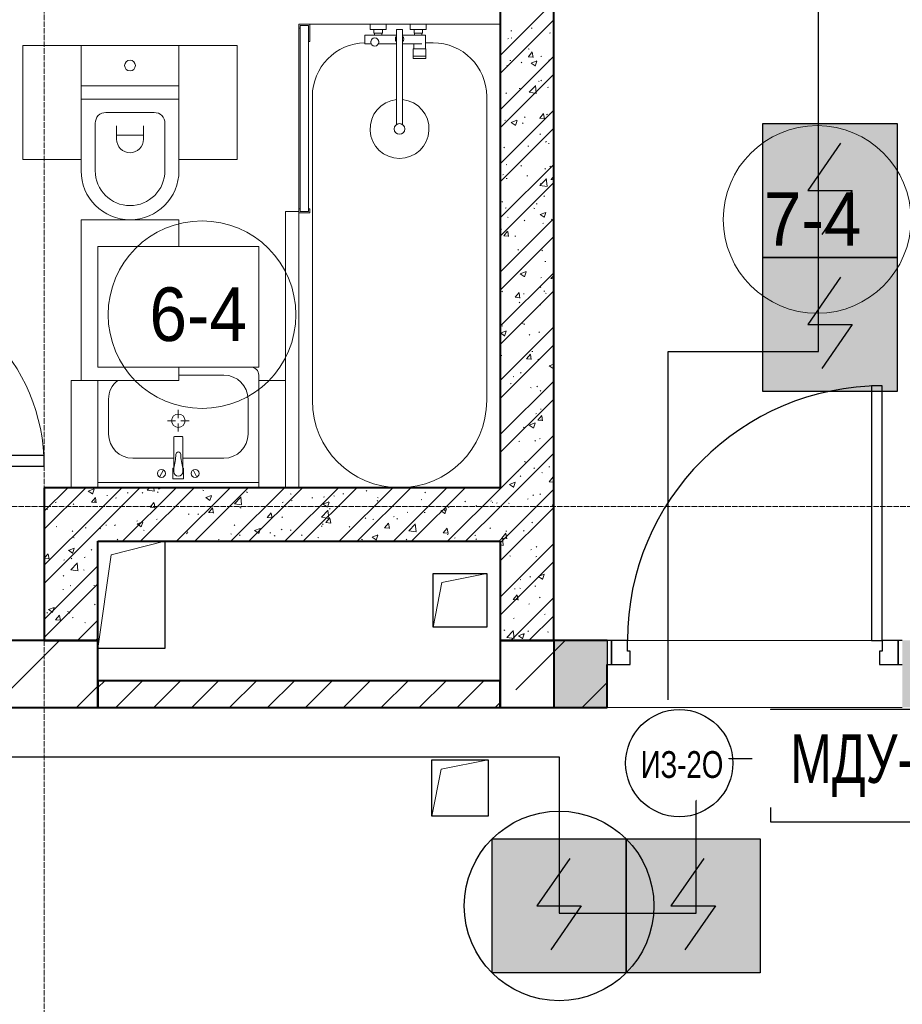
# Model space of a CAD drawing. Header units: millimetres. Extents: x -816133 to 919604, y 87941 to 147341.
# Tile 210 of 256: x 143094 to 146385, y 129975 to 133649. Entities that reach past the tile are written whole.
import ezdxf
from ezdxf.enums import TextEntityAlignment as Align

# ---------------------------------------------------------------- set-up
doc = ezdxf.new("R2010")
doc.units = ezdxf.units.MM
doc.set_wipeout_variables(frame=1)
doc.linetypes.add('ADSK_Линия сетки', pattern=[25, 20, -2.5, 0, -2.5])
doc.linetypes.add('Линия сетки', pattern=[25, 20, -2.5, 0, -2.5])
for name, color, linetype, lineweight in [('_АПС_Оборудование', 1, 'Continuous', 30), ('A-000-M_MASS', 7, 'Continuous', 18), ('A-010-A_ROOM', 7, 'Continuous', 20), ('A-200-M_WALL', 7, 'Continuous', 18), ('A-200-M_WALL_EXT', 7, 'Continuous', 18), ('A-200-M_WALL_INT', 7, 'Continuous', 18), ('A-200-M_WALL_PAT', 7, 'Continuous', 40), ('A-325-M_DOOR', 7, 'Continuous', 18), ('A-325-M_DOOR__FRAME', 7, 'Continuous', 30), ('A-325-M_DOOR_OPENING', 7, 'Continuous', 18), ('A-325-M_DOOR_PANEL', 7, 'Continuous', 30), ('A-700-M_FFE', 7, 'Continuous', 18), ('M-520-M_DRAINAGE_FW', 7, 'Continuous', 18), ('RC-Извещатели_пожарные', 1, 'Continuous', 30), ('Z-030-M_GRID', 7, 'Continuous', 9), ('СОУЭ', 1, 'Continuous', 30), ('СС-011-ПОЖ-СИГНАЛИЗАЦИЯ', 1, 'Continuous', 30), ('УГО АПС и АПЗ$0$_АПС_Оборудование', 1, 'Continuous', 30), ('УГО АПС и АПЗ$0$СС-011-ПОЖ-СИГНАЛИЗАЦИЯ', 1, 'Continuous', 30)]:
    doc.layers.add(name, color=color, linetype=linetype, lineweight=lineweight)
doc.layers.add('EI_HATCH_GALV', color=7, linetype='Continuous')
doc.layers.add('АПС', color=5, linetype='Continuous')
doc.styles.add('Arial Narrow', font='ARIALN.TTF', dxfattribs={"width": 0.9, "height": 600})
doc.styles.add('Arial_2', font='arial.ttf', dxfattribs={"width": 0.9, "height": 400})
doc.styles.add('ISOCPEUR', font='isocpeur.ttf', dxfattribs={"height": 300})

# ---------------------------------------------------------------- blocks, each defined once
blk = doc.blocks.new('13эт')
at = {"layer": 'A-200-M_WALL_PAT', "lineweight": 18}
h = blk.add_hatch(color=9, dxfattribs=at)
h.paths.add_polyline_path([(422195.4, 131082.9), (422195.4, 131332.9), (421695.2, 131332.9), (421695.2, 131082.9)])
h.paths.add_polyline_path([(420595.2, 131082.9), (420595.2, 131332.9), (420395.2, 131332.9), (420395.2, 131082.9)])
at = {"layer": 'A-000-M_MASS', "color": 9}
for p, q in [((418745.4, 131652.9), (418945.4, 131702.9)), ((418695.4, 131302.9), (418745.4, 131652.9)), ((419978.7, 131549.6), (420145.4, 131582.9)), ((419945.4, 131382.9), (419978.7, 131549.6)), ((419975.4, 130852.9), (420150.4, 130887.9)), ((419940.4, 130677.9), (419975.4, 130852.9))]:
    blk.add_line(p, q, dxfattribs=at)
at = {"layer": 'A-000-M_MASS', "color": 9, "lineweight": 30}
for p, q in [((418945.4, 131702.9), (418945.4, 131302.9)), ((419945.4, 131382.9), (419945.4, 131582.9)), ((419945.4, 131582.9), (420145.4, 131582.9)), ((420145.4, 131582.9), (420145.4, 131382.9)), ((420145.4, 131382.9), (419945.4, 131382.9)), ((418695.4, 131302.9), (418695.4, 131332.9)), ((418945.4, 131302.9), (418695.4, 131302.9)), ((419940.4, 130677.9), (419940.4, 130887.9)), ((419940.4, 130887.9), (420150.4, 130887.9)), ((420150.4, 130887.9), (420150.4, 130677.9)), ((420150.4, 130677.9), (419940.4, 130677.9))]:
    blk.add_line(p, q, dxfattribs=at)
at = {"layer": 'A-010-A_ROOM', "color": 9}
for centre in [(421377.7, 132903.8), (419083.9, 132548.5)]:
    blk.add_circle(centre, 350, dxfattribs=at)
at = {"layer": 'A-200-M_WALL', "color": 9, "lineweight": 40}
for p, q in [((420595.2, 131332.9), (420395.2, 131332.9)), ((420395.2, 131332.9), (420395.2, 131082.9)), ((420595.2, 131082.9), (420595.2, 131242.9)), ((420395.2, 131082.9), (420595.2, 131082.9))]:
    blk.add_line(p, q, dxfattribs=at)
at = {"layer": 'A-200-M_WALL_EXT', "color": 9, "lineweight": 40}
for p, q in [((418695.2, 131332.9), (417220.4, 131332.9)), ((418695.2, 131082.9), (418695.2, 131332.9)), ((420595.2, 131332.9), (420195.2, 131332.9)), ((420195.2, 131332.9), (420195.2, 131082.9)), ((420595.2, 131082.9), (420595.2, 131242.9)), ((417220.2, 131082.9), (418695.2, 131082.9)), ((420195.2, 131082.9), (420595.2, 131082.9))]:
    blk.add_line(p, q, dxfattribs=at)
at = {"layer": 'A-200-M_WALL_INT', "color": 9, "lineweight": 40}
for p, q in [((420195.4, 138432.9), (420195.4, 131902.9)), ((420395.4, 131332.9), (420395.4, 138432.9)), ((418495.4, 131902.9), (418495.4, 131332.9)), ((418695.4, 131902.9), (418495.4, 131902.9)), ((420195.4, 131902.9), (418695.4, 131902.9)), ((418695.4, 131702.9), (420195.4, 131702.9)), ((418695.4, 131332.9), (418695.4, 131702.9)), ((420195.4, 131702.9), (420195.4, 131332.9)), ((418495.4, 131332.9), (418695.4, 131332.9)), ((420195.4, 131332.9), (420395.4, 131332.9)), ((420195.4, 131182.9), (418695.4, 131182.9)), ((418695.4, 131182.9), (418695.4, 131082.9)), ((420195.4, 131082.9), (420195.4, 131182.9)), ((418695.4, 131082.9), (420195.4, 131082.9))]:
    blk.add_line(p, q, dxfattribs=at)
at = {"layer": 'A-200-M_WALL_PAT', "color": 9, "linetype": 'Continuous', "lineweight": 9}
for p, q in [((420195.4, 133515.4), (420395.4, 133715.4)), ((420195.4, 133448.1), (420395.4, 133648.1)), ((420311.8, 133617.1), (420315.1, 133617.6)), ((420223.7, 133577.1), (420226.3, 133579.2)), ((420235.2, 133607), (420238.6, 133607.5)), ((420236.2, 133581.5), (420239, 133579.7)), ((420380.2, 133598.6), (420382.8, 133600.6)), ((420300.4, 133540.5), (420303.3, 133538.7)), ((420195.4, 133313.3), (420395.4, 133513.3)), ((420300.5, 133511.1), (420318.7, 133509.5)), ((420300.7, 133511.1), (420315.4, 133528.6)), ((420319, 133508.5), (420315.4, 133527.6)), ((420347.1, 133512.1), (420350.4, 133512.5)), ((420220, 133475.7), (420222.6, 133477.7)), ((420231.6, 133496.9), (420234.9, 133497.3)), ((420274.2, 133490.7), (420276.7, 133488.5)), ((420311.1, 133487), (420326.3, 133476.8)), ((420311.2, 133486.9), (420332.6, 133495)), ((420326.5, 133475.7), (420332.7, 133494.1)), ((420376.5, 133497.1), (420379.1, 133499.2)), ((420195.4, 133246), (420395.4, 133446)), ((420266.9, 133391.9), (420270.2, 133392.3)), ((420303.7, 133378.2), (420327.4, 133402.9)), ((420330.5, 133375), (420327.1, 133404)), ((420338.2, 133419.7), (420341.1, 133417.9)), ((420347.2, 133423.8), (420349.7, 133421.5)), ((420372.7, 133395.7), (420375.4, 133397.7)), ((420216.3, 133374.2), (420218.9, 133376.2)), ((420303.6, 133378.3), (420330.7, 133374.1)), ((420195.4, 133111.3), (420395.4, 133311.3)), ((420285.9, 133286.6), (420288.4, 133284.3)), ((420342.8, 133281.9), (420361, 133280.3)), ((420343, 133281.8), (420357.7, 133299.4)), ((420361.3, 133279.2), (420357.7, 133298.3)), ((420369, 133294.2), (420371.7, 133296.2)), ((420378.9, 133297), (420382.2, 133297.4)), ((420195.4, 133043.9), (420395.4, 133243.9)), ((420212.5, 133272.7), (420215.2, 133274.8)), ((420236.9, 133266), (420252.1, 133255.8)), ((420237.1, 133265.8), (420258.4, 133274)), ((420252.3, 133254.6), (420258.5, 133273)), ((420278.9, 133263.9), (420281.7, 133262.1)), ((420343.1, 133223), (420346, 133221.2)), ((420208.8, 133171.3), (420211.5, 133173.3)), ((420298.7, 133176.8), (420302.1, 133177.2)), ((420365.3, 133192.7), (420368, 133194.8)), ((420375.3, 133186.8), (420378.6, 133187.3)), ((420195.4, 132909.2), (420395.4, 133109.2)), ((420218.2, 133109), (420221.1, 133107.2)), ((420273.3, 133104.8), (420275.8, 133102.5)), ((420380.9, 133102.1), (420383.8, 133100.3)), ((420205.1, 133069.8), (420207.8, 133071.8)), ((420295.1, 133066.6), (420298.5, 133067.1)), ((420361.6, 133091.3), (420364.3, 133093.3)), ((420385.3, 133052.6), (420395.4, 133064.7)), ((420195.4, 132841.9), (420395.4, 133041.9)), ((420218.6, 133056.5), (420221.9, 133057)), ((420344, 133030.9), (420371.2, 133026.7)), ((420344.1, 133030.8), (420367.8, 133055.6)), ((420346.3, 133037.8), (420348.8, 133035.6)), ((420370.9, 133027.7), (420367.5, 133056.6)), ((420385.1, 133052.6), (420395.4, 133051.7)), ((420357.9, 132989.8), (420360.6, 132991.8)), ((420201.4, 132968.3), (420204.1, 132970.4)), ((420330.4, 132961.6), (420333.7, 132962)), ((420214.9, 132946.4), (420218.3, 132946.8)), ((420223.1, 132912.3), (420226, 132910.5)), ((420321.6, 132946.4), (420324.4, 132944.6)), ((420344.7, 132922.3), (420359.9, 132912)), ((420344.9, 132922.1), (420366.2, 132930.3)), ((420360.1, 132910.9), (420366.3, 132929.3)), ((420195.4, 132707.2), (420395.4, 132907.2)), ((420285, 132900.6), (420287.5, 132898.4)), ((420354.2, 132888.3), (420356.9, 132890.4)), ((420385.9, 132905.4), (420388.7, 132903.6)), ((420195.4, 132639.8), (420395.4, 132839.8)), ((420197.7, 132866.9), (420200.4, 132868.9)), ((420208.7, 132842.5), (420227, 132840.9)), ((420208.9, 132842.4), (420223.6, 132859.9)), ((420227.2, 132839.8), (420223.7, 132858.9)), ((420250.2, 132841.4), (420253.5, 132841.8)), ((420195.4, 132766.5), (420196.7, 132767.4)), ((420260.9, 132791.4), (420263.8, 132789.6)), ((420350.5, 132786.9), (420353.2, 132788.9)), ((420362.2, 132746.5), (420365.6, 132746.9)), ((420195.4, 132505.1), (420395.4, 132705.1)), ((420270.6, 132701.2), (420285.7, 132691)), ((420270.7, 132701.1), (420292, 132709.3)), ((420272.4, 132718.8), (420274.9, 132716.5)), ((420286, 132689.9), (420292.1, 132708.3)), ((420384.5, 132683.5), (420395.4, 132694.8)), ((420346.8, 132685.4), (420349.5, 132687.4)), ((420384.5, 132683.6), (420395.4, 132681.9)), ((420195.4, 132437.8), (420395.4, 132637.8)), ((420201.6, 132635.7), (420204.4, 132633.9)), ((420251.2, 132613.2), (420265.9, 132630.7)), ((420269.5, 132610.5), (420266, 132629.7)), ((420282.1, 132626.3), (420285.4, 132626.7)), ((420345.4, 132651.9), (420347.9, 132649.6)), ((420358.6, 132636.3), (420362, 132636.8)), ((420364.3, 132628.8), (420367.1, 132627)), ((420251, 132613.2), (420269.3, 132611.6)), ((420265.9, 132594.7), (420268.7, 132592.9)), ((420343.1, 132583.9), (420345.8, 132586)), ((420278.4, 132516.1), (420281.8, 132516.6)), ((420284.1, 132514.7), (420286.6, 132512.4)), ((420393.9, 132531.3), (420395.4, 132531.5)), ((420195.4, 132303.1), (420395.4, 132503.1)), ((420196.4, 132480.2), (420211.6, 132470)), ((420196.5, 132480), (420217.9, 132488.2)), ((420201.9, 132506), (420205.2, 132506.5)), ((420211.8, 132468.8), (420218, 132487.3)), ((420303.7, 132473.9), (420306.5, 132472.1)), ((420339.4, 132482.5), (420342, 132484.5)), ((420195.4, 132235.7), (420395.4, 132435.7)), ((420293.5, 132383.9), (420308.2, 132401.4)), ((420311.8, 132381.3), (420308.3, 132400.4)), ((420313.7, 132411.1), (420317, 132411.5)), ((420198.3, 132395.9), (420201.6, 132396.4)), ((420293.3, 132383.9), (420311.5, 132382.3)), ((420335.7, 132381), (420338.3, 132383)), ((420378.5, 132357.3), (420395.4, 132363.8)), ((420271.5, 132332.8), (420274, 132330.6)), ((420378.3, 132357.5), (420393.5, 132347.3)), ((420393.7, 132346.1), (420395.4, 132351.1)), ((420195.4, 132101), (420395.4, 132301)), ((420233.5, 132290.9), (420236.8, 132291.3)), ((420244.3, 132318.1), (420247.1, 132316.3)), ((420308.6, 132277.2), (420311.4, 132275.4)), ((420332, 132279.5), (420334.6, 132281.6)), ((420344.5, 132265.9), (420347, 132263.6)), ((420195.4, 132033.7), (420395.4, 132233.7)), ((420328.3, 132178.1), (420330.9, 132180.1)), ((420345.6, 132196), (420348.9, 132196.4)), ((420304.3, 132136.3), (420325.6, 132144.5)), ((420319.6, 132125.1), (420325.7, 132143.5)), ((420335.6, 132154.6), (420353.8, 132153.1)), ((420335.8, 132154.6), (420350.5, 132172.1)), ((420346.4, 132156.3), (420349.2, 132154.5)), ((420354.1, 132152), (420350.6, 132171.1)), ((420283.2, 132128.7), (420285.7, 132126.4)), ((420304.2, 132136.5), (420319.3, 132126.2)), ((420195.4, 131899), (420395.4, 132099)), ((420265.4, 132075.8), (420268.7, 132076.2)), ((420324.6, 132076.6), (420327.2, 132078.6)), ((420342, 132085.8), (420345.3, 132086.3)), ((420195.4, 131831.6), (420395.4, 132031.6)), ((420287, 132000.6), (420289.9, 131998.8)), ((420261.8, 131965.6), (420265.1, 131966.1)), ((420320.9, 131975.1), (420323.5, 131977.2)), ((420351.3, 131959.6), (420354.1, 131957.8)), ((420377.2, 131980.8), (420380.5, 131981.3)), ((420230.1, 131915.3), (420251.5, 131923.5)), ((420245.4, 131904.1), (420251.6, 131922.5)), ((420270.6, 131946.9), (420273.1, 131944.6)), ((420377.9, 131925.4), (420395.4, 131923.9)), ((420378.1, 131925.4), (420392.8, 131942.9)), ((420395.4, 131928), (420392.8, 131941.8)), ((418495.4, 131815.4), (418582.9, 131902.9)), ((418495.4, 131748.1), (418650.3, 131902.9)), ((418659.8, 131890.4), (418675, 131880.1)), ((418659.9, 131890.2), (418681.3, 131898.4)), ((418675.2, 131879), (418681.4, 131897.4)), ((418695.4, 131813.3), (418785, 131902.9)), ((418695.4, 131746), (418852.3, 131902.9)), ((418787, 131702.9), (418987, 131902.9)), ((418805, 131883.5), (418808.3, 131883.9)), ((418854.4, 131702.9), (419054.4, 131902.9)), ((418861.2, 131884.6), (418863.6, 131882.4)), ((418879.2, 131893.6), (418888.2, 131902.9)), ((418879.2, 131893.8), (418906.3, 131889.6)), ((418906, 131890.5), (418904.6, 131902.9)), ((418918.3, 131885.1), (418920.9, 131887.2)), ((418920.4, 131898.7), (418923.8, 131899.1)), ((418924.7, 131900.6), (418927.5, 131898.8)), ((418989.1, 131702.9), (419189.1, 131902.9)), ((419056.5, 131702.9), (419256.5, 131902.9)), ((419087.4, 131893.8), (419090.3, 131892)), ((419191.2, 131702.9), (419391.2, 131902.9)), ((419250.1, 131886.9), (419253, 131885.1)), ((419258.5, 131702.9), (419458.5, 131902.9)), ((419393.2, 131702.9), (419593.2, 131902.9)), ((419460.6, 131702.9), (419660.6, 131902.9)), ((419595.3, 131702.9), (419795.3, 131902.9)), ((419662.6, 131702.9), (419862.6, 131902.9)), ((419695.6, 131889.9), (419698.3, 131891.9)), ((419797.3, 131702.9), (419997.3, 131902.9)), ((419864.7, 131702.9), (420064.7, 131902.9)), ((419915.1, 131885.8), (419917.6, 131883.6)), ((419999.4, 131702.9), (420195.4, 131899)), ((420195.4, 131696.9), (420395.4, 131896.9)), ((420230, 131915.4), (420245.2, 131905.2)), ((418536.2, 131848.1), (418539.5, 131848.6)), ((418671.2, 131849.1), (418689.5, 131847.5)), ((418671.4, 131849.1), (418686.1, 131866.6)), ((418683.4, 131854.1), (418685.9, 131851.8)), ((418689.7, 131846.5), (418686.2, 131865.6)), ((418728.4, 131873.4), (418731.8, 131873.9)), ((418761.8, 131863.7), (418764.4, 131865.7)), ((418890, 131830), (418904.7, 131847.5)), ((419097.8, 131866), (419113, 131855.7)), ((419098, 131865.8), (419119.3, 131874)), ((419113.2, 131854.6), (419119.4, 131873)), ((419204.5, 131843.2), (419228.3, 131867.9)), ((419231.3, 131840), (419228, 131869)), ((419383.3, 131847.5), (419386, 131849.5)), ((419412.8, 131880), (419415.7, 131878.2)), ((419416.7, 131854.4), (419420, 131854.8)), ((419493.3, 131864.5), (419496.6, 131864.9)), ((419536, 131841.4), (419557.3, 131849.6)), ((419537.3, 131867), (419540, 131869)), ((419551.3, 131830.2), (419557.4, 131848.6)), ((419575.6, 131873.1), (419578.4, 131871.3)), ((419608.7, 131879.7), (419612.1, 131880.1)), ((419737.3, 131855.3), (419739.8, 131853.1)), ((419738.3, 131866.3), (419741.1, 131864.5)), ((419901, 131859.4), (419903.8, 131857.6)), ((420063.7, 131852.5), (420066.5, 131850.7)), ((420160.7, 131852.2), (420163.3, 131854.3)), ((420165.9, 131849.4), (420168.3, 131847.2)), ((420297, 131860.6), (420300.3, 131861.1)), ((420317.2, 131873.7), (420319.8, 131875.7)), ((420343.6, 131879.9), (420346.1, 131877.7)), ((418495.4, 131613.3), (418695.4, 131813.3)), ((418505.6, 131823.6), (418508.1, 131821.3)), ((418603.5, 131840.8), (418606.1, 131842.9)), ((418889.9, 131830), (418908.1, 131828.4)), ((418908.3, 131827.4), (418904.8, 131846.5)), ((419108.5, 131810.9), (419126.7, 131809.3)), ((419108.7, 131810.9), (419123.3, 131828.4)), ((419109.1, 131813.9), (419112.4, 131814.3)), ((419126.9, 131808.2), (419123.4, 131827.4)), ((419204.5, 131843.3), (419231.6, 131839.1)), ((419224.5, 131829.1), (419227.8, 131829.5)), ((419226.8, 131826), (419229.5, 131828.1)), ((419529.8, 131792.7), (419553.6, 131817.5)), ((419535.9, 131841.5), (419551, 131831.3)), ((419556.6, 131789.6), (419553.3, 131818.5)), ((419559.6, 131824.8), (419562, 131822.6)), ((419848.4, 131809.8), (419851, 131811.9)), ((419912.8, 131810), (419916.1, 131810.5)), ((419973.9, 131817.1), (419989.1, 131806.9)), ((419974, 131817), (419995.4, 131825.1)), ((419988.1, 131818.9), (419990.6, 131816.7)), ((419989.3, 131805.8), (419995.5, 131824.2)), ((420002.3, 131829.4), (420005, 131831.4)), ((420066.7, 131702.9), (420195.4, 131831.6)), ((420105, 131835.3), (420108.3, 131835.8)), ((420181.6, 131845.4), (420184.9, 131845.9)), ((420195.4, 131629.5), (420395.4, 131829.5)), ((420226.4, 131845.6), (420229.2, 131843.8)), ((420389.1, 131838.8), (420391.9, 131837)), ((418840.3, 131778.5), (418843.6, 131778.9)), ((418841.9, 131767.5), (418863.2, 131775.7)), ((418857.1, 131756.3), (418863.3, 131774.7)), ((418914.6, 131783.7), (418917.2, 131785.7)), ((419032.5, 131803.8), (419035.8, 131804.2)), ((419068.5, 131803.2), (419071.2, 131805.2)), ((419327.1, 131791.7), (419345.3, 131790.2)), ((419327.3, 131791.7), (419342, 131809.2)), ((419345.6, 131789.1), (419342, 131808.2)), ((419381.8, 131794.3), (419384.3, 131792)), ((419529.8, 131792.9), (419556.9, 131788.6)), ((419545.9, 131772.6), (419560.6, 131790.1)), ((419564.2, 131770), (419560.7, 131789.1)), ((419691.9, 131788.4), (419694.6, 131790.4)), ((419720.8, 131784.7), (419724.1, 131785.2)), ((419797.3, 131794.8), (419800.7, 131795.3)), ((419810.4, 131788.4), (419812.8, 131786.1)), ((420313.4, 131772.2), (420316.1, 131774.3)), ((418495.4, 131546), (418695.4, 131746)), ((418539.9, 131758.6), (418542.8, 131756.8)), ((418599.8, 131739.3), (418602.4, 131741.4)), ((418648.2, 131753.2), (418651.6, 131753.6)), ((418702.7, 131751.8), (418705.5, 131750)), ((418724.8, 131763.3), (418728.1, 131763.7)), ((418758.1, 131762.2), (418760.7, 131764.2)), ((418841.7, 131767.6), (418856.9, 131757.4)), ((418865.4, 131744.9), (418868.2, 131743.1)), ((419028.1, 131738), (419030.9, 131736.2)), ((419204.1, 131763.8), (419206.5, 131761.5)), ((419279.8, 131743.2), (419294.9, 131733)), ((419279.9, 131743.1), (419301.2, 131751.3)), ((419295.2, 131731.9), (419301.3, 131750.3)), ((419379.6, 131746), (419382.3, 131748.1)), ((419413.1, 131744.2), (419416.4, 131744.7)), ((419528.5, 131759.4), (419531.9, 131759.9)), ((419533.6, 131765.5), (419536.2, 131767.6)), ((419545.7, 131772.6), (419563.9, 131771)), ((419632.6, 131757.9), (419635.1, 131755.6)), ((419764.3, 131753.5), (419782.6, 131751.9)), ((419764.5, 131753.5), (419779.2, 131771)), ((419782.8, 131750.9), (419779.3, 131770)), ((419855.1, 131742.3), (419878.9, 131767)), ((419855.1, 131742.4), (419882.2, 131738.2)), ((419881.9, 131739.1), (419878.6, 131768.1)), ((419983.1, 131734.3), (419997.8, 131751.9)), ((420001.4, 131731.7), (419997.9, 131750.8)), ((420156.9, 131750.7), (420159.6, 131752.8)), ((420216.8, 131740.4), (420220.2, 131740.8)), ((420282.3, 131742.8), (420284.8, 131740.5)), ((418604.2, 131717.7), (418607, 131715.9)), ((418766.9, 131710.8), (418769.7, 131709)), ((418929.6, 131703.9), (418931.2, 131702.9)), ((419026.3, 131733.3), (419028.8, 131731)), ((419066.4, 131702.9), (419067.5, 131703.7)), ((419144.3, 131708.9), (419147.6, 131709.3)), ((419190.8, 131731.1), (419193.6, 131729.3)), ((419223.1, 131724.6), (419225.8, 131726.6)), ((419336.5, 131734.2), (419339.9, 131734.6)), ((419353.5, 131724.3), (419356.3, 131722.5)), ((419454.9, 131727.4), (419457.3, 131725.1)), ((419516.2, 131717.4), (419519, 131715.6)), ((419678.9, 131710.5), (419681.7, 131708.7)), ((419717.8, 131718.8), (419733, 131708.6)), ((419717.9, 131718.6), (419739.3, 131726.8)), ((419733.2, 131707.5), (419739.4, 131725.9)), ((419841.6, 131703.6), (419842.7, 131702.9)), ((419844.7, 131708.4), (419847.3, 131710.4)), ((419983, 131734.4), (420001.2, 131732.8)), ((419998.6, 131727.9), (420001.3, 131729.9)), ((420024.8, 131715.1), (420028.2, 131715.6)), ((420101.4, 131725.2), (420104.7, 131725.6)), ((420104.5, 131712.2), (420107, 131710)), ((420191.1, 131702.9), (420195.4, 131707.4)), ((420195.4, 131707.4), (420204.2, 131716.6)), ((420201.6, 131715.2), (420219.8, 131713.6)), ((420201.8, 131715.2), (420216.5, 131732.7)), ((420207.2, 131688.7), (420203.8, 131717.6)), ((420220, 131712.6), (420216.5, 131731.7)), ((418585.6, 131669.3), (418600.8, 131659.1)), ((418585.8, 131669.2), (418607.1, 131677.4)), ((418601, 131658), (418607.2, 131676.4)), ((418670.8, 131672.3), (418673.3, 131670)), ((420195.4, 131494.8), (420395.4, 131694.8)), ((420195.4, 131689.6), (420207.5, 131687.7)), ((420309.7, 131670.7), (420312.4, 131672.8)), ((420329.7, 131683), (420332.6, 131681.2)), ((418495.4, 131639.4), (418509.8, 131656.5)), ((418495.4, 131639.6), (418495.5, 131639.5)), ((418495.4, 131638.9), (418513.1, 131637.4)), ((418513.4, 131636.4), (418509.8, 131655.5)), ((418568.1, 131633), (418571.4, 131633.4)), ((418596.1, 131637.9), (418598.7, 131639.9)), ((418644.6, 131643.1), (418648, 131643.5)), ((420195.4, 131427.5), (420395.4, 131627.5)), ((420231.3, 131648.9), (420234.1, 131647.1)), ((420328.9, 131645.5), (420332.2, 131645.9)), ((420394, 131642.1), (420395.4, 131641.2)), ((418495.4, 131411.3), (418695.4, 131611.3)), ((418594.3, 131596.8), (418621.4, 131592.6)), ((418594.4, 131596.7), (418618.1, 131621.5)), ((418621.2, 131593.6), (418617.8, 131622.5)), ((418642, 131596.8), (418644.8, 131595)), ((418566.1, 131574.8), (418568.6, 131572.6)), ((420269.7, 131560.9), (420272.2, 131558.6)), ((420306, 131569.3), (420308.7, 131571.3)), ((420337.8, 131571.7), (420352.9, 131561.5)), ((420337.9, 131571.5), (420359.3, 131579.7)), ((420353.2, 131560.3), (420359.3, 131578.7)), ((418495.4, 131343.9), (418695.4, 131543.9)), ((418564.4, 131522.9), (418567.8, 131523.3)), ((418592.4, 131536.4), (418595, 131538.5)), ((418679.9, 131538.1), (418683.2, 131538.5)), ((420248.7, 131525.3), (420252, 131525.7)), ((420269.1, 131528.1), (420271.9, 131526.3)), ((420325.3, 131535.4), (420328.6, 131535.8)), ((420235.5, 131332.9), (420395.4, 131492.8)), ((420243.9, 131486), (420262.1, 131484.4)), ((420244, 131486), (420258.7, 131503.5)), ((420262.3, 131483.3), (420258.8, 131502.4)), ((420342.7, 131494), (420345.2, 131491.7)), ((418511.5, 131448.3), (418526.6, 131438.1)), ((418511.6, 131448.1), (418532.9, 131456.3)), ((418526.9, 131436.9), (418533, 131455.4)), ((418682.5, 131468.1), (418685, 131465.9)), ((420302.3, 131467.8), (420305, 131469.9)), ((418504.7, 131437.6), (418507.2, 131435.4)), ((418537.2, 131409.7), (418555.4, 131408.1)), ((418537.4, 131409.7), (418552.1, 131427.2)), ((418555.7, 131407.1), (418552.1, 131426.2)), ((418582.7, 131441.1), (418585.5, 131439.3)), ((418588.6, 131434.9), (418591.3, 131437)), ((418599.7, 131417.8), (418603, 131418.3)), ((418619.1, 131332.9), (418695.4, 131409.2)), ((420245.1, 131415.1), (420248.4, 131415.6)), ((420302.9, 131332.9), (420395.4, 131425.4)), ((420360.5, 131430.3), (420363.9, 131430.8)), ((418646.9, 131400.1), (418649.8, 131398.3)), ((420209.7, 131372.3), (420212.6, 131370.5)), ((420220.8, 131344.5), (420244.6, 131369.2)), ((420247.6, 131341.3), (420244.3, 131370.3)), ((418301.8, 131082.9), (418551.8, 131332.9)), ((418584.9, 131333.5), (418587.6, 131335.5)), ((418686.5, 131332.9), (418695.4, 131341.9)), ((420220.8, 131344.6), (420247.9, 131340.4)), ((420253.8, 131149.1), (420437.6, 131332.9)), ((420263.6, 131350.7), (420278.8, 131340.4)), ((420263.8, 131350.5), (420285.1, 131358.7)), ((420279, 131339.3), (420285.2, 131357.7)), ((420281.4, 131356.8), (420283.9, 131354.5)), ((420298.6, 131366.3), (420301.3, 131368.4)), ((420372.5, 131365.4), (420375.3, 131363.6)), ((418616.1, 131082.9), (418695.2, 131162)), ((418695.4, 131157.3), (418721, 131182.9)), ((418762.4, 131082.9), (418862.4, 131182.9)), ((418903.9, 131082.9), (419003.9, 131182.9)), ((419045.3, 131082.9), (419145.3, 131182.9)), ((419186.7, 131082.9), (419286.7, 131182.9)), ((419328.1, 131082.9), (419428.1, 131182.9)), ((419469.5, 131082.9), (419569.5, 131182.9)), ((419611, 131082.9), (419711, 131182.9)), ((419752.4, 131082.9), (419852.4, 131182.9)), ((419893.8, 131082.9), (419993.8, 131182.9)), ((420035.2, 131082.9), (420135.2, 131182.9)), ((420501.9, 131082.9), (420595.2, 131176.2)), ((420176.6, 131082.9), (420195.4, 131101.7))]:
    blk.add_line(p, q, dxfattribs=at)
at = {"layer": 'A-325-M_DOOR', "color": 9, "lineweight": 30}
for p, q in [((418495.4, 132022.9), (417795.4, 132022.9)), ((418495.4, 131982.9), (418495.4, 132022.9)), ((417795.4, 131982.9), (418495.4, 131982.9)), ((417795.4, 131982.9), (418495.4, 131982.9)), ((420610.2, 131332.9), (420595.2, 131332.9)), ((420595.2, 131332.9), (420595.2, 131242.9)), ((420610.2, 131242.9), (420610.2, 131332.9)), ((421695.2, 131332.9), (421680.2, 131332.9)), ((421680.2, 131332.9), (421680.2, 131242.9)), ((420595.2, 131242.9), (420610.2, 131242.9)), ((421680.2, 131242.9), (421695.2, 131242.9))]:
    blk.add_line(p, q, dxfattribs=at)
at = {"layer": 'A-325-M_DOOR', "color": 9, "lineweight": 9}
blk.add_arc((417795.4, 131982.9), 700, 0, 90, dxfattribs=at)
at = {"layer": 'A-325-M_DOOR__FRAME', "color": 9}
for p, q in [((420670.2, 131332.9), (420610.2, 131332.9)), ((420610.2, 131332.9), (420610.2, 131242.9)), ((420670.2, 131292.9), (420670.2, 131332.9)), ((421680.2, 131332.9), (421620.2, 131332.9)), ((421620.2, 131332.9), (421620.2, 131292.9)), ((421680.2, 131242.9), (421680.2, 131332.9)), ((420680.2, 131292.9), (420670.2, 131292.9)), ((420680.2, 131242.9), (420680.2, 131292.9)), ((421620.2, 131292.9), (421610.2, 131292.9)), ((421610.2, 131292.9), (421610.2, 131242.9)), ((420610.2, 131242.9), (420680.2, 131242.9)), ((421610.2, 131242.9), (421680.2, 131242.9))]:
    blk.add_line(p, q, dxfattribs=at)
at = {"layer": 'A-325-M_DOOR_OPENING', "color": 9}
for p, q in [((421695.2, 131332.9), (420595.2, 131332.9)), ((421695.2, 131082.9), (420595.2, 131082.9))]:
    blk.add_line(p, q, dxfattribs=at)
at = {"layer": 'A-325-M_DOOR_PANEL', "color": 9}
for p, q in [((421620.2, 132282.9), (421580.2, 132282.9)), ((421580.2, 132282.9), (421580.2, 131332.9)), ((421620.2, 131332.9), (421620.2, 132282.9)), ((421580.2, 131332.9), (421620.2, 131332.9))]:
    blk.add_line(p, q, dxfattribs=at)
blk.add_arc((421620.2, 131332.9), 950, 90, 180, dxfattribs=at)
at = {"layer": 'A-700-M_FFE', "color": 9, "lineweight": 9}
for p, q in [((418632.9, 133552.9), (418415.4, 133552.9)), ((418415.4, 133552.9), (418415.4, 133127.9)), ((419215.4, 133552.9), (418997.9, 133552.9)), ((419215.4, 133127.9), (419215.4, 133552.9)), ((418415.4, 133127.9), (418632.9, 133127.9)), ((418997.9, 133127.9), (419215.4, 133127.9)), ((419395.4, 132932.9), (419395.4, 132302.9)), ((419445.3, 132932.9), (419395.4, 132932.9)), ((419445.4, 131902.9), (419445.4, 132928.1)), ((418997.9, 132902.9), (418632.9, 132902.9)), ((418632.9, 132902.9), (418632.9, 132302.9)), ((418997.9, 132802.9), (418997.9, 132902.9)), ((418695.4, 132802.9), (418695.4, 132352.9)), ((419295.4, 132802.9), (418695.4, 132802.9)), ((419295.4, 132352.9), (419295.4, 132802.9)), ((418695.4, 132352.9), (419295.4, 132352.9)), ((418997.9, 132302.9), (418997.9, 132352.9)), ((418595.4, 132302.9), (418595.4, 131902.9)), ((418695.4, 132302.9), (418595.4, 132302.9)), ((418695.4, 131902.9), (418695.4, 132302.9)), ((418695.4, 132302.9), (418997.9, 132302.9)), ((419295.4, 132302.9), (419295.4, 131902.9)), ((419395.4, 132302.9), (419295.4, 132302.9)), ((419395.4, 131902.9), (419395.4, 132302.9))]:
    blk.add_line(p, q, dxfattribs=at)
at = {"layer": 'M-520-M_DRAINAGE_FW', "color": 9}
for p, q in [((419485.4, 133632.9), (419445.4, 133632.9)), ((419445.4, 133632.9), (419445.4, 133617.9)), ((419445.4, 132942.9), (419445.4, 133617.9)), ((419445.4, 133617.9), (419450.3, 133617.9)), ((419450.3, 133617.9), (419450.3, 133627.9)), ((419450.3, 133627.9), (419480.4, 133627.9)), ((419480.4, 133627.9), (419450.3, 133627.9)), ((419450.3, 133627.9), (419450.3, 132932.9)), ((419480.4, 133627.9), (419480.4, 133567.9)), ((419480.4, 132932.9), (419480.4, 133627.9)), ((419485.4, 133632.9), (419710.6, 133632.9)), ((419485.4, 133567.9), (419485.4, 133632.9)), ((419710.6, 133632.9), (419770.4, 133632.9)), ((419710.6, 133612.9), (419710.6, 133632.9)), ((419770.4, 133612.9), (419710.6, 133612.9)), ((419724.4, 133612.9), (419756.4, 133612.9)), ((419724.4, 133598.9), (419724.4, 133612.9)), ((419756.4, 133612.9), (419756.4, 133598.9)), ((419770.4, 133632.9), (419860.4, 133632.9)), ((419770.4, 133632.9), (419770.4, 133612.9)), ((419809.1, 133257.9), (419809.1, 133612.9)), ((419809.1, 133612.9), (419831.7, 133612.9)), ((419831.7, 133612.9), (419831.7, 133257.9)), ((419860.4, 133632.9), (419920.2, 133632.9)), ((419860.4, 133612.9), (419860.4, 133632.9)), ((419920.2, 133612.9), (419860.4, 133612.9)), ((419874.4, 133612.9), (419906.4, 133612.9)), ((419874.4, 133598.9), (419874.4, 133612.9)), ((419906.4, 133612.9), (419906.4, 133598.9)), ((419920.2, 133632.9), (420195.4, 133632.9)), ((419920.2, 133632.9), (419920.2, 133612.9)), ((419691.3, 133590.9), (419809.1, 133590.9)), ((419691.3, 133559.2), (419691.3, 133590.9)), ((419756.4, 133598.9), (419724.4, 133598.9)), ((419727.1, 133598.9), (419754, 133598.9)), ((419727.1, 133590.9), (419727.1, 133598.9)), ((419754, 133590.9), (419727.1, 133590.9)), ((419754, 133598.9), (419754, 133590.9)), ((419831.7, 133590.9), (419903.7, 133590.9)), ((419906.4, 133598.9), (419874.4, 133598.9)), ((419876.8, 133598.9), (419903.7, 133598.9)), ((419876.8, 133590.9), (419876.8, 133598.9)), ((419903.7, 133590.9), (419876.8, 133590.9)), ((419903.7, 133598.9), (419903.7, 133590.9)), ((419903.7, 133590.9), (419916.6, 133590.9)), ((419916.6, 133590.9), (419916.6, 133540.4)), ((418632.9, 133552.9), (418997.9, 133552.9)), ((418632.9, 133402.9), (418632.9, 133552.9)), ((418997.9, 133552.9), (418997.9, 133402.9)), ((419480.4, 133567.9), (419485.4, 133567.9)), ((419714.7, 133559.2), (419691.3, 133559.2)), ((419809.1, 133559.2), (419741.7, 133559.2)), ((419903.7, 133559.2), (419831.7, 133559.2)), ((419871.5, 133540.4), (419918.5, 133540.4)), ((419871.5, 133512.9), (419871.5, 133540.4)), ((419873.8, 133540.4), (419873.8, 133559.2)), ((419916.6, 133540.4), (419873.8, 133540.4)), ((419945.4, 133562.9), (419916.6, 133562.9)), ((419918.5, 133540.4), (419918.5, 133512.9)), ((419918.5, 133512.9), (419871.5, 133512.9)), ((419871.5, 133512.9), (419918.5, 133512.9)), ((419871.5, 133503.9), (419871.5, 133512.9)), ((419918.5, 133503.9), (419871.5, 133503.9)), ((419918.5, 133512.9), (419918.5, 133503.9)), ((418997.9, 133402.9), (418632.9, 133402.9)), ((418632.9, 133402.9), (418997.9, 133402.9)), ((418632.9, 133352.9), (418632.9, 133402.9)), ((418997.9, 133402.9), (418997.9, 133352.9)), ((418632.9, 133352.9), (418997.9, 133352.9)), ((418632.9, 133085.4), (418632.9, 133352.9)), ((418997.9, 133352.9), (418632.9, 133352.9)), ((418997.9, 133352.9), (418997.9, 133085.4)), ((419495.4, 133362.9), (419495.4, 132227.9)), ((420145.4, 132227.9), (420145.4, 133362.9)), ((418905.4, 133302.9), (418725.4, 133302.9)), ((418685.4, 133262.9), (418685.4, 133085.4)), ((418765.4, 133252.9), (418765.4, 133202.9)), ((418865.4, 133202.9), (418865.4, 133252.9)), ((418945.4, 133085.4), (418945.4, 133262.9)), ((418865.4, 133217.9), (418765.4, 133217.9)), ((419450.3, 132942.9), (419445.3, 132942.9)), ((419445.3, 132942.9), (419445.3, 132927.9)), ((419445.3, 132927.9), (419485.4, 132927.9)), ((419450.3, 132932.9), (419450.3, 132942.9)), ((419480.4, 132932.9), (419450.3, 132932.9)), ((419450.3, 132932.9), (419480.4, 132932.9)), ((419485.4, 132942.9), (419480.4, 132942.9)), ((419480.4, 132942.9), (419480.4, 132932.9)), ((419485.4, 132927.9), (419485.4, 132942.9)), ((419165.4, 132322.9), (418997.9, 132322.9)), ((419295.4, 132302.9), (419295.4, 132322.9)), ((418735.4, 132232.9), (418735.4, 132102.9)), ((419255.4, 132102.9), (419255.4, 132232.9)), ((418995.4, 132192.9), (418995.4, 132162.9)), ((418955.4, 132152.9), (418985.4, 132152.9)), ((418995.4, 132112.9), (418995.4, 132142.9)), ((419005.4, 132152.9), (419035.4, 132152.9)), ((418978.4, 132090.8), (418978.4, 131976)), ((419009.4, 132093.8), (418981.4, 132093.8)), ((419012.4, 131976), (419012.4, 132090.8)), ((418825.4, 132012.9), (418978.4, 132012.9)), ((419012.4, 132012.9), (419165.4, 132012.9)), ((418925.7, 131942.7), (418939.8, 131969.3)), ((418978.4, 131976), (418975.4, 131976)), ((418975.4, 131976), (418975.4, 131936)), ((418978.4, 131976), (418978.4, 131962.9)), ((419012.4, 131962.9), (419012.4, 131976)), ((419015.4, 131976), (419012.4, 131976)), ((419015.4, 131936), (419015.4, 131976)), ((419065.1, 131942.7), (419051, 131969.3)), ((419295.4, 131922.9), (418695.4, 131922.9)), ((418975.4, 131936), (419015.4, 131936))]:
    blk.add_line(p, q, dxfattribs=at)
for centre, radius, start, end in [((419728.2, 133565.8), 15, 334.0483, 205.9517), ((419728.2, 133565.8), 15, 0, 180), ((419820.4, 133576.9), 15.5, 137.0093, 222.9907), ((419820.4, 133576.9), 15.5, 317.0093, 42.9907), ((419695.4, 133362.9), 200, 91.1857, 180), ((419728.2, 133565.8), 15, 180, 0), ((419945.4, 133362.9), 200, 0, 90), ((418815.4, 133477.9), 20, 0, 180), ((418815.4, 133477.9), 20, 180, 0), ((419820.4, 133241.4), 110, 95.916, 84.084), ((418725.4, 133262.9), 40, 90, 180), ((418905.4, 133262.9), 40, 0, 90), ((419820.4, 133241.4), 20, 0, 180), ((419820.4, 133241.4), 20, 55.4667, 124.5333), ((419820.4, 133241.4), 20, 180, 0), ((418815.4, 133202.9), 50, 180, 0), ((418815.4, 133085.4), 182.5, 180, 0), ((418815.4, 133085.4), 130, 180, 0), ((419265.4, 132322.9), 30, 0, 90), ((418825.4, 132232.9), 90, 128.3295, 180), ((419165.4, 132232.9), 90, 0, 90), ((419820.4, 132227.9), 325, 180, 0), ((418995.4, 132152.9), 25, 0, 180), ((418995.4, 132152.9), 25, 180, 0), ((418825.4, 132102.9), 90, 180, 270), ((418981.4, 132090.8), 3, 90, 180), ((418981.4, 132090.8), 3, 105, 165), ((419009.4, 132090.8), 3, 0, 90), ((419009.4, 132090.8), 3, 15, 75), ((419165.4, 132102.9), 90, 270, 0), ((418995.4, 132027), 9.19, 0, 180), ((418777.8, 132032.8), 208.5, 344.1823, 358.4054), ((419213, 132032.8), 208.5, 181.5946, 195.8177), ((418932.7, 131956), 15, 0, 180), ((418995.4, 131962.9), 17, 180, 0), ((419058.1, 131956), 15, 0, 180), ((418932.7, 131956), 15, 180, 0), ((419058.1, 131956), 15, 180, 0)]:
    blk.add_arc(centre, radius, start, end, dxfattribs=at)
at = {"layer": 'Z-030-M_GRID', "color": 9, "linetype": 'Линия сетки'}
blk.add_line((418495.4, 117558.7), (418495.4, 138582.9), dxfattribs=at)
at = {"layer": 'Z-030-M_GRID', "color": 9, "linetype": 'ADSK_Линия сетки'}
blk.add_line((443695.4, 131832.9), (399384.3, 131832.9), dxfattribs=at)
at = {"layer": 'A-010-A_ROOM', "color": 9, "style": 'Arial_2', "width": 0.9}
for s, p in [('7-4', (421179.2, 132805.5)), ('6-4', (418887.9, 132450.2))]:
    blk.add_text(s, height=200, dxfattribs=at).set_placement(p)
blk = doc.blocks.new('_МДУ')
at = {"color": 1}
blk.add_wipeout([(-350, 175), (350, 175), (350, -175), (-350, -175)], dxfattribs=at)
at = {"layer": 'АПС', "color": 1, "lineweight": 30, "ltscale": 200}
blk.add_lwpolyline([(350, 175), (-350, 175), (-350, -175), (350, -175)], close=True, dxfattribs=at)
at = {"layer": 'АПС', "color": 0, "lineweight": 30, "ltscale": 200, "insert": (3.3, -0.1), "char_height": 150.98, "width": 668.294, "attachment_point": 5, "style": 'Arial Narrow', "bg_fill": 2}
blk.add_mtext('МДУ-1С', dxfattribs=at)
blk = doc.blocks.new('ИП 212-64 прот.R3')
at = {"layer": 'EI_HATCH_GALV', "lineweight": 30, "true_color": 0xffffff}
h = blk.add_hatch(color=7, dxfattribs=at)
h.dxf.hatch_style = 1
h.paths.add_polyline_path([(-2.5, 2.5), (2.5, 2.5), (2.5, -2.5), (-2.5, -2.5)])
at = {"color": 1, "linetype": 'ByBlock', "lineweight": -2}
for p, q in [((0.397, 1.766), (-0.83, 0)), ((-0.83, 0), (0.829, 0)), ((0.829, 0), (-0.306, -1.637))]:
    blk.add_line(p, q, dxfattribs=at)
at = {"color": 1, "linetype": 'ByBlock', "lineweight": -2, "ltscale": 0.1}
blk.add_lwpolyline([(-2.5, 2.5), (2.5, 2.5), (2.5, -2.5), (-2.5, -2.5)], close=True, dxfattribs=at)
blk = doc.blocks.new('УГО АПС и АПЗ$0$A$C0ED213A1')
blk.add_wipeout([(-199.9, -0.4), (0.1, -200.4), (200.1, -0.4), (0.1, 199.6)])
blk.add_circle((0.1, -0.4), 200)
at = {"layer": 'УГО АПС и АПЗ$0$СС-011-ПОЖ-СИГНАЛИЗАЦИЯ', "color": 1, "style": 'Arial Narrow', "width": 0.9}
blk.add_text('ИЗ-2О', height=100, dxfattribs=at).set_placement((-143.7, -55.5))
blk = doc.blocks.new('*U1208')
at = {"layer": 'EI_HATCH_GALV', "lineweight": 30, "true_color": 0xffffff}
h = blk.add_hatch(color=7, dxfattribs=at)
h.dxf.hatch_style = 1
h.paths.add_polyline_path([(-2.5, 2.5), (2.5, 2.5), (2.5, -2.5), (-2.5, -2.5)])
at = {"color": 1, "linetype": 'ByBlock', "lineweight": -2}
for p, q in [((0.397, 1.766), (-0.83, 0)), ((-0.83, 0), (0.829, 0)), ((0.829, 0), (-0.306, -1.637))]:
    blk.add_line(p, q, dxfattribs=at)
at = {"color": 1, "linetype": 'ByBlock', "lineweight": -2, "ltscale": 0.1}
blk.add_lwpolyline([(-2.5, 2.5), (2.5, 2.5), (2.5, -2.5), (-2.5, -2.5)], close=True, dxfattribs=at)
at = {"layer": 'RC-Извещатели_пожарные'}
blk.add_circle((0, 0), 3.536, dxfattribs=at)
at = {"layer": 'RC-Извещатели_пожарные', "style": 'ISOCPEUR'}
blk.add_attdef('PSTN', text='', height=2.5, dxfattribs=at).set_placement((5.333, 2.657), align=Align.BOTTOM_CENTER)

msp = doc.modelspace()

# ---------------------------------------------------------------- linework, layer by layer
at = {"layer": 'СС-011-ПОЖ-СИГНАЛИЗАЦИЯ', "ltscale": 100}
msp.add_lwpolyline([(145512.4, 131110.9), (145512.4, 132411.5), (146072.7, 132411.5), (146072.7, 134416.6), (147789.9, 134416.6), (147789.9, 136403.6), (146976.5, 136403.6), (146976.5, 136945.5), (150338.5, 136945.5), (150338.5, 134199.8), (151025.4, 134199.8), (151025.4, 133405)], dxfattribs=at)
at = {"layer": 'СС-011-ПОЖ-СИГНАЛИЗАЦИЯ'}
msp.add_lwpolyline([(148693.2, 129726.8), (139447.6, 129726.8), (139447.6, 129167.8), (138932.4, 129167.8), (138932.4, 129666.1), (132699.5, 129666.1), (132699.5, 130353.3), (133226.3, 130353.3), (133226.3, 130898.6), (138632.2, 130898.6), (138632.2, 130330.2), (139143.1, 130330.2), (139143.1, 130898.6), (145106.1, 130898.6), (145106.1, 130315.6), (145616.8, 130315.6), (145616.8, 130892.5), (149162.8, 130892.5)], dxfattribs=at)

# ---------------------------------------------------------------- block references
at = {"layer": 'СОУЭ', "color": 6, "xscale": 100, "yscale": 100, "zscale": 100}
for p in [(146115.9, 133011.9), (146115.9, 132511.9), (145605.6, 130342.5)]:
    msp.add_blockref('ИП 212-64 прот.R3', p, dxfattribs=at)
at = {"layer": 'СС-011-ПОЖ-СИГНАЛИЗАЦИЯ', "color": 9, "lineweight": 30}
msp.add_blockref('13эт', (-275309.7, 0), dxfattribs=at)

# ---------------------------------------------------------------- next in the draw order: block references
at = {"layer": '_АПС_Оборудование', "color": 0, "lineweight": 30, "xscale": 1.2, "yscale": 1.2, "zscale": 1.2}
msp.add_blockref('_МДУ', (146313.9, 130866), dxfattribs=at)
at = {"layer": 'УГО АПС и АПЗ$0$_АПС_Оборудование'}
msp.add_blockref('УГО АПС и АПЗ$0$A$C0ED213A1', (145553.6, 130875.6), dxfattribs=at)

# ---------------------------------------------------------------- next in the draw order: block references
at = {"layer": 'RC-Извещатели_пожарные', "xscale": 100, "yscale": 100, "zscale": 100}
msp.add_blockref('*U1208', (145105.6, 130342.5), dxfattribs=at)

doc.saveas('drawing.dxf')
